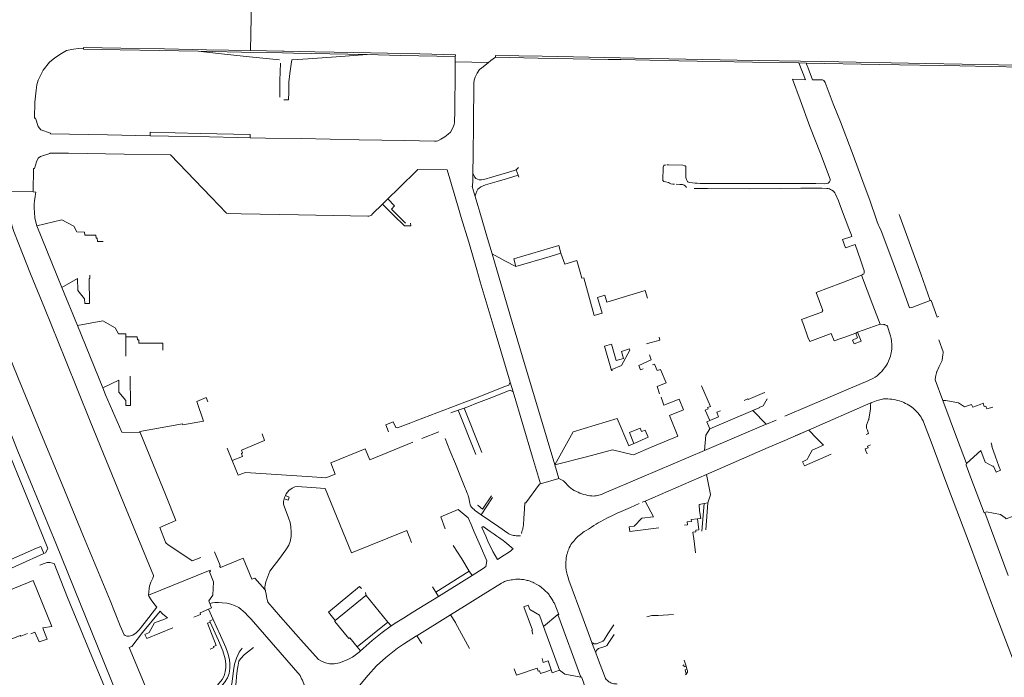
# Model space of a CAD drawing. Extents: x 145000 to 155000, y 457500 to 470000.
# Tile 22 of 196: x 146089 to 146708, y 459510 to 459924. Entities that reach past the tile are written whole.
import ezdxf

# ---------------------------------------------------------------- set-up
doc = ezdxf.new("R2010")
doc.units = 0
doc.header["$LTSCALE"] = 0.2
doc.header["$MEASUREMENT"] = 0
doc.layers.add('kant verharding', color=252, linetype='Continuous', lineweight=0)

msp = doc.modelspace()

# ---------------------------------------------------------------- linework, layer by layer
at = {"layer": 'kant verharding', "lineweight": 0}
for p, q in [((146233.81, 459904.37), (146253.86, 459904.02)), ((146362.64, 459900.72), (146362.63, 459897.21)), ((146362.63, 459897.21), (146383.5, 459896.88)), ((146578.86, 459896.59), (146583.66, 459896.5)), ((146401.01, 459829.3), (146402.37, 459830.9)), ((146401.01, 459829.3), (146402.15, 459825.98)), ((146402.15, 459825.98), (146402.59, 459824.72)), ((146081.96, 459815.65), (146096.89, 459815.43)), ((146316.77, 459807.75), (146320.12, 459811.04)), ((146641.9, 459801.16), (146642.5, 459799.52)), ((146099.22, 459794.11), (146115.06, 459755.33)), ((146115.06, 459755.33), (146124.8, 459731.46)), ((146124.8, 459731.46), (146140.84, 459692.14)), ((146615.8, 459727.1), (146629.87, 459732.3)), ((146607.05, 459723.86), (146614.57, 459726.65)), ((146614.57, 459726.65), (146615.8, 459727.1)), ((146155.31, 459724.26), (146155.31, 459712.08)), ((146482.87, 459719.78), (146483.61, 459719.99)), ((146397.13, 459695.79), (146398.94, 459689.76)), ((146557.03, 459689.13), (146557.13, 459689.17)), ((146558.86, 459685.18), (146558.79, 459685.04)), ((146558.86, 459685.18), (146558.79, 459685.04)), ((146584.94, 459665.59), (146624.08, 459682.65)), ((146359.71, 459676.41), (146360.32, 459676.63)), ((146364.38, 459678.08), (146368.16, 459679.42)), ((146364.38, 459678.08), (146375.5, 459650.17)), ((146368.16, 459679.42), (146379.24, 459651.58)), ((146522.75, 459666.4), (146549.76, 459677.95)), ((146549.76, 459677.95), (146553.76, 459679.67)), ((146549.76, 459677.95), (146558.33, 459669.36)), ((146623.95, 459681.03), (146623.95, 459680.99)), ((146623.95, 459681.03), (146623.95, 459680.99)), ((146337.72, 459671.39), (146334.55, 459670.17)), ((146519.34, 459652.67), (146558.33, 459669.36)), ((146341.49, 459660.29), (146352.23, 459664.57)), ((146584.94, 459665.59), (146570.03, 459659.09)), ((146584.94, 459665.59), (146576.55, 459661.93)), ((146585.24, 459665.28), (146584.94, 459665.59)), ((146585.24, 459665.27), (146585.24, 459665.28)), ((146570.04, 459659.1), (146570.03, 459659.09)), ((146570.05, 459659.1), (146570.04, 459659.1)), ((146219.03, 459654.28), (146222.22, 459646.35)), ((146582.4, 459643.17), (146599.06, 459650.38)), ((146427.87, 459635.18), (146416.31, 459631.71)), ((146482.13, 459620.85), (146520.73, 459637.68)), ((146378.93, 459612.36), (146385.95, 459623.09)), ((146480.19, 459620.15), (146482.13, 459620.85)), ((146517.83, 459601.96), (146519.17, 459619.39)), ((146519.17, 459619.39), (146521.43, 459619.87)), ((146521.43, 459619.87), (146520.17, 459602.78)), ((146374.72, 459615.29), (146378.93, 459612.36)), ((146376.6, 459618.34), (146376.98, 459618.03)), ((146695.82, 459613.74), (146710.62, 459574.15)), ((146472.39, 459601.86), (146490.63, 459604)), ((146512.14, 459601.35), (146512.85, 459595.79)), ((146512.85, 459595.79), (146513.79, 459588.39)), ((146371.45, 459576.75), (146350.3, 459563.64)), ((146371.45, 459576.75), (146373.18, 459574.14)), ((146352, 459560.93), (146373.18, 459574.14)), ((146348.22, 459566.97), (146350.3, 459563.64)), ((146350.3, 459563.64), (146352, 459560.93)), ((146306.12, 459563.3), (146306.45, 459561.46)), ((146306.45, 459561.46), (146320.17, 459544.79)), ((146207.42, 459552.92), (146210.17, 459546.34)), ((146208.18, 459556.48), (146208.03, 459556.88)), ((146359.51, 459549.35), (146338.35, 459536.18)), ((146359.51, 459549.35), (146362.7, 459544.57)), ((146418.13, 459542.05), (146427.15, 459549.44)), ((146441.69, 459510.08), (146427.15, 459549.44)), ((146300.89, 459529.14), (146320.17, 459544.79)), ((146320.17, 459544.79), (146322.21, 459542.32)), ((146418.13, 459542.05), (146428.16, 459514.52)), ((146105.26, 459535.4), (146104.42, 459537.7)), ((146338.35, 459536.18), (146341.54, 459531.2)), ((146302.98, 459526.62), (146300.89, 459529.14)), ((146506.68, 459520.87), (146507.8, 459517.09)), ((146419.51, 459513.51), (146422.92, 459514.73)), ((146507.8, 459517.09), (146508.39, 459515.09))]:
    msp.add_line(p, q, dxfattribs=at)
at = {"layer": 'kant verharding', "lineweight": 0, "flags": 128}
for points in [[(146233.81, 459904.37), (146234.16, 459925.23), (146234.69, 459949.36)], [(146170.56, 459850.84), (146143.69, 459851.31), (146107.97, 459852.06), (146107.93, 459852.46), (146101.91, 459854.58), (146100.06, 459856.72), (146098.41, 459861.8), (146097.84, 459861.78), (146098.04, 459871.91), (146098.79, 459879.46), (146099.33, 459882.8), (146100.21, 459885.85), (146103.26, 459892.17), (146107.23, 459897.03), (146110.65, 459899.86), (146114.77, 459902.57), (146118.06, 459904.37), (146122.37, 459905.37), (146125.54, 459905.69), (146128.67, 459905.84)], [(146128.67, 459905.84), (146128.6, 459905.26), (146151.76, 459904.87), (146200.76, 459903.93)], [(146128.67, 459905.84), (146128.72, 459906.37), (146152.09, 459905.91), (146179.72, 459905.47), (146206.06, 459904.85), (146233.81, 459904.37)], [(146253.83, 459902.92), (146228, 459903.47), (146200.76, 459903.93)], [(146200.76, 459903.93), (146213.68, 459902.55), (146231.01, 459900.73), (146251.9, 459898.52)], [(146307.16, 459901.83), (146294.91, 459902.1), (146260.82, 459902.77), (146253.83, 459902.92)], [(146253.86, 459904.02), (146254.92, 459904), (146274.26, 459903.62), (146298.63, 459903.17), (146319.96, 459902.74), (146340.25, 459902.26), (146362.65, 459901.78), (146362.64, 459900.72)], [(146254.76, 459873.38), (146257.69, 459873.47), (146257.77, 459878.18), (146257.96, 459884.5), (146258.56, 459889.89), (146259.32, 459895.82), (146259.7, 459898.67), (146270.12, 459899.2), (146287.67, 459900.36), (146307.16, 459901.83)], [(146362.64, 459900.72), (146328.16, 459901.37), (146307.16, 459901.83)], [(146383.5, 459896.88), (146385.01, 459898.15), (146387.98, 459900.26)], [(146387.98, 459900.26), (146388.02, 459901.35), (146417.23, 459900.85), (146466.3, 459899.87)], [(146387.98, 459900.26), (146414.83, 459899.63), (146458.85, 459898.88), (146466.79, 459898.73)], [(146466.3, 459899.87), (146475.4, 459899.69), (146539.98, 459898.43), (146593.02, 459897.48), (146658.64, 459896.19), (146704.54, 459895.33), (146747.82, 459894.48), (146793.34, 459893.68), (146820.85, 459893.15)], [(146466.79, 459898.73), (146503.34, 459898.04), (146549.57, 459897.16), (146578.86, 459896.59)], [(146362.63, 459897.21), (146362.61, 459891.57), (146362.24, 459866.4), (146362.07, 459859.2), (146361.9, 459857.89), (146361.05, 459855.8), (146359.52, 459853.14), (146358.2, 459851.81), (146356.08, 459850.08), (146353.43, 459848.61), (146351.56, 459847.65), (146350.7, 459847.41), (146349.49, 459847.37), (146330.76, 459847.72), (146302.14, 459848.28), (146265.65, 459849.02), (146243.13, 459849.38), (146233.57, 459849.58)], [(146252.24, 459875.01), (146252.28, 459885.67), (146252.69, 459896.39)], [(146373.63, 459827.28), (146373.8, 459838.85), (146374.08, 459858.13), (146374.35, 459883.83), (146374.52, 459885.68), (146375.13, 459887.7), (146376.43, 459890.24), (146377.95, 459892.39), (146379.37, 459893.57), (146382.24, 459895.82), (146383.5, 459896.88)], [(146574.85, 459886.34), (146582.9, 459885.99), (146578.86, 459896.59)], [(146593.27, 459885.98), (146593.24, 459885.99), (146591.48, 459886.06), (146587.46, 459886.01), (146584.65, 459893.33), (146583.68, 459895.93), (146583.66, 459896.1), (146583.66, 459896.5)], [(146583.66, 459896.5), (146629.63, 459895.61), (146680.09, 459894.73), (146738.57, 459893.57), (146759.64, 459893.18)], [(146582.09, 459820.78), (146589.53, 459820.73), (146594.74, 459820.61), (146596.28, 459820.66), (146597.21, 459820.92), (146598.09, 459821.9), (146598.48, 459822.7), (146598.57, 459823.19), (146598.57, 459823.56), (146592.38, 459839.73), (146585.74, 459856.68), (146579.57, 459873.43), (146574.85, 459886.34)], [(146628.93, 459794.58), (146628.15, 459796.63), (146627.54, 459798.57), (146623.6, 459809.64), (146619.12, 459822.05), (146612.36, 459840.25), (146604.95, 459859.6), (146600.46, 459870.96), (146595.39, 459884.34), (146594.94, 459885.02), (146594.45, 459885.53), (146594.08, 459885.86), (146593.71, 459885.92), (146593.27, 459885.98)], [(146233.57, 459849.58), (146233.56, 459851.56), (146202.15, 459852.3), (146170.55, 459852.98), (146170.56, 459850.84)], [(146233.57, 459849.58), (146225.31, 459849.76), (146207.87, 459850.12), (146182.23, 459850.64), (146170.56, 459850.84)], [(146096.89, 459815.43), (146097.19, 459830.23), (146097.8, 459830.28), (146099.16, 459834.48), (146100.22, 459836.68), (146101.54, 459837.7), (146107.45, 459839.6), (146107.45, 459839.93), (146119.16, 459839.78), (146154.26, 459839.17), (146183.39, 459838.69), (146209.04, 459812.21), (146218.67, 459802.12), (146219.86, 459801.96), (146227.86, 459801.71), (146264, 459800.97), (146307.57, 459800.26), (146308.25, 459800.28), (146308.82, 459800.4), (146309.32, 459800.58), (146309.79, 459800.89), (146310.59, 459801.66), (146316.77, 459807.75)], [(146000, 459830.92), (146001.45, 459829.91), (146007.17, 459825.49), (146014.28, 459818.46), (146021.8, 459809.68), (146026.86, 459800.19), (146033.65, 459784.25), (146042.45, 459762.01), (146056.26, 459728.17), (146063, 459711.62), (146073.61, 459686.28), (146087.35, 459652.22), (146111.16, 459594.51), (146130.24, 459547.13), (146149.48, 459500)], [(146493.33, 459828.28), (146493.36, 459829.4), (146493.43, 459831.02), (146493.57, 459831.62), (146493.8, 459831.98), (146494.11, 459832.21), (146494.62, 459832.39), (146495.34, 459832.43)], [(146495.93, 459832.47), (146496.69, 459832.51), (146505.84, 459832.22), (146506.95, 459831.93), (146507.4, 459831.79), (146507.58, 459831.66), (146507.64, 459831.6), (146507.69, 459831.54), (146507.75, 459831.25), (146507.71, 459827.79), (146507.66, 459825.65), (146507.66, 459824.54), (146508.04, 459823.33), (146508.8, 459821.93), (146509.04, 459821.73), (146509.37, 459821.6), (146510, 459821.42), (146511.87, 459821.18), (146513.53, 459820.95), (146514.8, 459820.86), (146516.79, 459820.75), (146543.56, 459820.81), (146559.64, 459820.66), (146577.33, 459820.82), (146582.09, 459820.78)], [(146320.12, 459811.04), (146327.07, 459817.88), (146338.95, 459829.63), (146357.43, 459829.25), (146364.68, 459805.18), (146366.4, 459799.43)], [(146375.1, 459812.63), (146373.33, 459818.78), (146373.52, 459819.01), (146373.57, 459822.74), (146373.63, 459827.28)], [(146373.63, 459827.28), (146374.67, 459824.97), (146375.57, 459823.95), (146376.55, 459823.41), (146377.72, 459823.1), (146379.13, 459823.05), (146380.67, 459823.33), (146386.26, 459824.95), (146396.32, 459827.82), (146401.01, 459829.3)], [(146402.15, 459825.98), (146395.51, 459823.89), (146388.93, 459822.03), (146381.69, 459819.96), (146378.73, 459818.7), (146377.62, 459817.89), (146376.89, 459817.09), (146376.13, 459815.94), (146375.45, 459814.26), (146375.09, 459812.99), (146375.1, 459812.63)], [(146494.91, 459821.76), (146494.15, 459821.95), (146493.74, 459822.1), (146493.55, 459822.2), (146493.35, 459822.39), (146493.27, 459822.67), (146493.25, 459823), (146493.26, 459825.42), (146493.33, 459828.28)], [(146500.57, 459820.34), (146499.48, 459820.39), (146498.25, 459820.58), (146497.49, 459820.95), (146496.87, 459821.28), (146494.91, 459821.76)], [(146508.15, 459818.33), (146507.55, 459819.11), (146506.67, 459819.69), (146506.22, 459819.91), (146505.65, 459820.02), (146503.97, 459820.19), (146501.63, 459820.29)], [(146512.9, 459817.69), (146521.39, 459817.64), (146547.57, 459817.49), (146567.06, 459817.52), (146579.96, 459817.73), (146582.87, 459817.73)], [(146582.87, 459817.73), (146593.17, 459817.74), (146596.31, 459817.69), (146597.34, 459817.52), (146598.07, 459817.33), (146598.79, 459816.98), (146599.53, 459816.46), (146600.61, 459815.84), (146601.39, 459814.92), (146601.92, 459813.95), (146603.7, 459809.88), (146605.55, 459804.66), (146610.34, 459792.36), (146611.87, 459788.29)], [(146040.81, 459811.57), (146048.16, 459794.32), (146068.27, 459745.21), (146076.07, 459726.42), (146087.72, 459697.88), (146102.94, 459661.03), (146115.15, 459631.43), (146128.69, 459598.63), (146145.39, 459558.28), (146151.78, 459542.49), (146154.33, 459536.78), (146154.86, 459536.26), (146155.94, 459535.93), (146157.49, 459535.93), (146159.68, 459536.59), (146161.81, 459537.9), (146163.78, 459539.83), (146166.8, 459543.79), (146174.85, 459554.11), (146173.49, 459555.61), (146171.29, 459558.86), (146169.77, 459561.1), (146169.59, 459561.7)], [(146096.89, 459815.43), (146098.75, 459815.37), (146098.22, 459812.87), (146097.94, 459810.83), (146097.9, 459810.34)], [(146377.99, 459802.69), (146376.77, 459806.83), (146375.1, 459812.63)], [(146169.59, 459561.7), (146169.7, 459563.84), (146169.91, 459565.95), (146170.24, 459567.47), (146171, 459569.82), (146172.34, 459572.43), (146172.73, 459573.67), (146172.73, 459574), (146155.6, 459615.77), (146141.35, 459650.73), (146132.93, 459671.17), (146117.25, 459709.79), (146104.04, 459742.51), (146095.27, 459763.91), (146087.96, 459782.62), (146084.92, 459790.6), (146083.55, 459794.62), (146082.65, 459798.13), (146081.65, 459803.37), (146081.24, 459807.89), (146081.24, 459808)], [(146097.9, 459810.34), (146097.67, 459807.33), (146097.64, 459805.4), (146097.8, 459802.53), (146098.14, 459799.24), (146098.67, 459796.49), (146099.22, 459794.11)], [(146316.77, 459807.75), (146323.68, 459800.81), (146330.63, 459794.13), (146334.61, 459794.16), (146334.33, 459795.88)], [(146320.12, 459811.04), (146324.42, 459806.73), (146322.52, 459804.57), (146331.24, 459795.74)], [(146366.4, 459799.43), (146371.1, 459783.74), (146376.18, 459766.46), (146378.24, 459758.84), (146388.34, 459725.22), (146397.13, 459695.79)], [(146385.73, 459776.54), (146382.9, 459786.07), (146377.99, 459802.69)], [(146642.5, 459799.52), (146655.49, 459763.85), (146661.49, 459747.08)], [(146099.22, 459794.11), (146115, 459797.87), (146122.61, 459793.93), (146124.48, 459790.25), (146129.34, 459790.17), (146129.45, 459788.19), (146136.53, 459788.31), (146136.57, 459786.38), (146137.37, 459786.33), (146137.41, 459784.34), (146141.04, 459784.35)], [(146661.49, 459747.08), (146650.46, 459742.93), (146648.45, 459742.59), (146642.48, 459758.91), (146636.69, 459774.77), (146630.58, 459790.96), (146629.3, 459793.61), (146628.93, 459794.58)], [(146611.87, 459788.29), (146612.23, 459787.34), (146606.17, 459785.5), (146608.12, 459780.22), (146614.14, 459782.31), (146617.5, 459772.64), (146619.49, 459767.09), (146619.84, 459765.96), (146619.85, 459764.34), (146619.64, 459763.91), (146619.31, 459763.62), (146618.72, 459763.34), (146618.3, 459763.04)], [(146400.66, 459768.52), (146399.37, 459773.41), (146427.73, 459781.64), (146429.06, 459776.93)], [(146385.73, 459776.54), (146393.8, 459772.18), (146400.66, 459768.52)], [(146425.29, 459643.63), (146415.66, 459675.97), (146408.51, 459699.79), (146398.45, 459733.53), (146388.73, 459766.47), (146385.73, 459776.54)], [(146429.06, 459776.93), (146422.33, 459774.89), (146400.66, 459768.52)], [(146429.06, 459776.93), (146431.5, 459770.08), (146439.05, 459772.22), (146441.28, 459764.99), (146442.27, 459761.13), (146443.59, 459761.49), (146450.08, 459737.71), (146455.06, 459739.26), (146452.06, 459749.1), (146456.68, 459750.5)], [(146115.06, 459755.33), (146124.91, 459760.89), (146125.03, 459753.43), (146129.36, 459748.1), (146129.41, 459745.16), (146132.49, 459745.16), (146132.15, 459760.98), (146132.58, 459761.03), (146132.56, 459763.16)], [(146618.3, 459763.04), (146605.78, 459758.24), (146605.24, 459758.04)], [(146629.87, 459732.3), (146625.32, 459744.23), (146618.3, 459763.04)], [(146605.24, 459758.04), (146589.61, 459752.24), (146593.9, 459740.86), (146593.46, 459740.73), (146593.73, 459740.1), (146580.5, 459735.12), (146581.66, 459731.93), (146584.55, 459724.16)], [(146456.68, 459750.5), (146457.95, 459746.1), (146482.15, 459753.41), (146483.48, 459748.61)], [(146661.49, 459747.08), (146662.06, 459747.22), (146665.84, 459736.6), (146666.91, 459736.98)], [(146124.8, 459731.46), (146140.85, 459734.31), (146148.5, 459729.95), (146148.53, 459729.92), (146150.64, 459726.2), (146155.31, 459726.21), (146155.31, 459724.26)], [(146569.89, 459674.24), (146585.71, 459681.04), (146594.02, 459684.64), (146611.34, 459691.97), (146622.28, 459696.63), (146625.32, 459698.06), (146626.86, 459698.97), (146628.02, 459699.74), (146629.07, 459700.71), (146630.02, 459701.64), (146630.96, 459702.55), (146631.96, 459703.76), (146632.84, 459704.9), (146633.86, 459706.39), (146634.52, 459707.55), (146635.16, 459708.96), (146636.04, 459710.95), (146636.4, 459712.08), (146636.72, 459713.29), (146636.93, 459714.3), (146637.09, 459715.36), (146637.21, 459716.42), (146637.3, 459717.56), (146637.37, 459718.58), (146637.34, 459719.15), (146637.15, 459721.84), (146636.93, 459723.28), (146636.51, 459724.85), (146635.71, 459727.33), (146634.53, 459730.88), (146634.39, 459731.23), (146634.11, 459731.43), (146633.6, 459731.67), (146633.01, 459731.86), (146632.68, 459731.95), (146631.99, 459732.05), (146629.87, 459732.3)], [(146584.55, 459724.16), (146585.63, 459721.27), (146599.08, 459726.37), (146601.08, 459721.71), (146605.26, 459723.2), (146607.05, 459723.86)], [(146614.57, 459726.65), (146615.81, 459723.54), (146612.57, 459722.25), (146613.62, 459719.81), (146618, 459721.53), (146615.8, 459727.1)], [(146155.31, 459724.26), (146162.47, 459724.25), (146162.56, 459722.33), (146163.42, 459722.29), (146163.45, 459720.35), (146178.53, 459720.38), (146178.61, 459715.79)], [(146472.52, 459715.95), (146467.13, 459706.25), (146461.19, 459703.77), (146461.42, 459703.11), (146460.94, 459703), (146456.43, 459718.3), (146460.85, 459719.67), (146463.95, 459709.34), (146468.53, 459710.71), (146467.26, 459715.06), (146472.21, 459716.63), (146472.52, 459715.95)], [(146483.61, 459719.99), (146491.4, 459722.22), (146490.89, 459724.04)], [(146667.46, 459706.38), (146668.56, 459708.46), (146668.75, 459708.9), (146668.9, 459709.31), (146669.06, 459709.84), (146669.45, 459712.88), (146669.67, 459714.3), (146669.62, 459714.6), (146669.6, 459714.82), (146666.96, 459722.31)], [(146484.83, 459712.98), (146485.81, 459709.73), (146478.05, 459706.17), (146479.25, 459703.51), (146480.88, 459704.14)], [(146103.81, 459587.86), (146104.76, 459588.29), (146106.17, 459591.17), (146096.79, 459614.28), (146074.98, 459667.28), (146066.1, 459688.93), (146059.28, 459705.71), (146058.72, 459706.32), (146057.47, 459706.73), (146056.14, 459706.96), (146054.86, 459706.95), (146053.37, 459706.7), (146051.88, 459706.16)], [(146486.64, 459706.64), (146487.98, 459707.16), (146489.72, 459703.08), (146491.67, 459703.78), (146495.22, 459695.32), (146489.58, 459692.97), (146491.19, 459688.47)], [(146664.59, 459697.54), (146665, 459699.98), (146665.35, 459701.69), (146665.46, 459702.03), (146665.57, 459702.28), (146667.04, 459705.57), (146667.46, 459706.38)], [(146158.04, 459699.44), (146158.23, 459681.14), (146155.28, 459681.13), (146155.29, 459684.17), (146150.96, 459689.4), (146150.86, 459696.97), (146140.84, 459692.14)], [(146397.13, 459695.79), (146396.3, 459693.89), (146393.76, 459692.91), (146382.75, 459688.63), (146375.95, 459685.88), (146368.7, 459683.09), (146359.71, 459679.85), (146337.72, 459671.39)], [(146669.41, 459684.16), (146664.53, 459697.16), (146664.59, 459697.53)], [(146140.84, 459692.14), (146142.61, 459687.8), (146152.72, 459664.22), (146164.35, 459664.11)], [(146368.16, 459679.42), (146371.59, 459680.63), (146375.64, 459682.24), (146383.96, 459685.49), (146397.21, 459690.75), (146398.94, 459689.76)], [(146398.94, 459689.76), (146411.28, 459648.59), (146416.31, 459631.71)], [(146517.49, 459693.4), (146523.18, 459680.51), (146521.37, 459679.72), (146521.72, 459678.89), (146519.94, 459678.09), (146522.76, 459671.62)], [(146544.44, 459684.3), (146546.72, 459685.2), (146546.93, 459684.78), (146557.13, 459689.17)], [(146164.35, 459664.11), (146164.1, 459664.67), (146190.88, 459669.49), (146191.12, 459668.88), (146204.13, 459671.14), (146199.89, 459683.57), (146205.85, 459686.12), (146206.88, 459683.33)], [(146485.43, 459654.6), (146502.72, 459661.82), (146497.45, 459674.68), (146506.24, 459678.4), (146503.48, 459685.09), (146493.92, 459681.2), (146492.08, 459686.21)], [(146558.86, 459685.18), (146556.42, 459680.76), (146553.91, 459679.73), (146553.76, 459679.67)], [(146624.08, 459682.65), (146623.95, 459681.03)], [(146624.08, 459682.65), (146625.37, 459683.21), (146627.41, 459683.98), (146629.01, 459684.51), (146630.51, 459684.87), (146631.35, 459685.04), (146632.13, 459685.17), (146633.51, 459685.24), (146634.35, 459685.26)], [(146634.35, 459685.26), (146634.83, 459685.27), (146635.96, 459685.14), (146637.24, 459685), (146638.44, 459684.86), (146639.52, 459684.57), (146640.85, 459684.27), (146642.21, 459683.95), (146643.25, 459683.65), (146644.06, 459683.26), (146644.89, 459682.93), (146645.98, 459682.38), (146647.06, 459681.83), (146648.03, 459681.26), (146648.99, 459680.65), (146649.84, 459680.05), (146650.77, 459679.29), (146651.59, 459678.6), (146652.52, 459677.71), (146653.27, 459676.96), (146653.83, 459676.33), (146654.4, 459675.59), (146655.09, 459674.59), (146655.7, 459673.69), (146656.29, 459672.67), (146656.93, 459671.36), (146657.83, 459669.11), (146658.91, 459666.27), (146661.98, 459658.22), (146672.02, 459631.56), (146686.1, 459594.02), (146700.74, 459554.96), (146713.18, 459521.97)], [(146692.91, 459681.7), (146688.25, 459679.91), (146687.53, 459681.75), (146683.03, 459680.12), (146679.22, 459682.73), (146671.25, 459684.1), (146670.39, 459684.25), (146669.41, 459684.16)], [(146669.41, 459684.16), (146678.54, 459659.54), (146684.24, 459644.55)], [(146700.8, 459679.98), (146697.02, 459678.9), (146696.45, 459680.71), (146695.52, 459680.52), (146694.8, 459682.42), (146692.91, 459681.7)], [(146360.32, 459676.63), (146362.65, 459677.47), (146364.38, 459678.08)], [(146529.49, 459677.76), (146527.11, 459676.76), (146528.28, 459674.01), (146522.76, 459671.62)], [(146553.76, 459679.67), (146549.71, 459678), (146549.76, 459677.95)], [(146623.95, 459681.03), (146623.79, 459678.89), (146623.22, 459674.94), (146622.79, 459672.67), (146622.79, 459672.34), (146622.69, 459672.13), (146621.43, 459668.58), (146621.28, 459667.87), (146621.27, 459667.53), (146621.27, 459667.23), (146621.31, 459666.7), (146621.9, 459665.45), (146622.5, 459664.14), (146622.58, 459663.69), (146622.49, 459663.45), (146622.26, 459663.27), (146621.09, 459662.71)], [(146334.55, 459670.17), (146326.34, 459667.01), (146325.19, 459667.23), (146323.55, 459670.7), (146318.99, 459668.89), (146320.69, 459664.59)], [(146425.29, 459643.63), (146436.75, 459664.57), (146464.39, 459672.91), (146471.74, 459655.69), (146475.02, 459657.2)], [(146522.76, 459671.62), (146520.85, 459670.8), (146522.75, 459666.4)], [(146558.33, 459669.36), (146558.39, 459669.3), (146564.5, 459671.92)], [(146164.35, 459664.11), (146180.69, 459623.98), (146186.71, 459608.78), (146176.68, 459604.32), (146180.19, 459595.16), (146180.65, 459594.51), (146181.69, 459593.59), (146197.06, 459583.29), (146202.42, 459585.49)], [(146222.22, 459646.35), (146228.71, 459649.03), (146228.01, 459650.79), (146228.73, 459651.17), (146228.09, 459652.95), (146242.65, 459659.1), (146241.05, 459663.29)], [(146475.02, 459657.2), (146475.54, 459657.43), (146484.02, 459661.03), (146482.11, 459665.55), (146479.89, 459664.62), (146478.91, 459666.8), (146472.19, 459663.99), (146475.02, 459657.2)], [(146522.75, 459666.4), (146520.29, 459662.46), (146519.34, 459652.67)], [(146582.4, 459643.17), (146581.09, 459645.66), (146583.99, 459647.05), (146584.71, 459648.29), (146587.12, 459652.94), (146594.25, 459656.08), (146589.85, 459660.46), (146585.24, 459665.28)], [(146585.24, 459665.28), (146584.94, 459665.59)], [(146272.62, 459636.19), (146281.24, 459635.64), (146287.02, 459637.95), (146284.4, 459645.04), (146305.95, 459653.87), (146308.86, 459646.86), (146335.94, 459657.95)], [(146356.15, 459660.2), (146359.28, 459652.66), (146362.67, 459644.31), (146366.26, 459635.38), (146368.88, 459629.07), (146369.24, 459628.12), (146369.67, 459626.94), (146370.11, 459625.79), (146370.44, 459625.01), (146370.7, 459624.25), (146371.06, 459622.98), (146371.64, 459620.58), (146371.83, 459619.58), (146371.92, 459618.83), (146372.02, 459618.45), (146372.22, 459618.02), (146372.42, 459617.61), (146372.7, 459617.21), (146373.06, 459616.8), (146373.48, 459616.37), (146374.63, 459615.35), (146374.72, 459615.29)], [(146570.03, 459659.09), (146559.56, 459654.53), (146520.73, 459637.68)], [(146702.56, 459648.67), (146700.2, 459655.19), (146700.49, 459655.31), (146699.75, 459657.59)], [(146425.29, 459643.63), (146445.19, 459648.75), (146461.57, 459653.07), (146473.77, 459650.29)], [(146519.34, 459652.67), (146479.94, 459635.94), (146456.26, 459625.89), (146454.94, 459625.34), (146453.86, 459624.9), (146452.91, 459624.61), (146452.05, 459624.4), (146451.27, 459624.2), (146450.37, 459624.11), (146449.48, 459624.09), (146448.52, 459624.11), (146447.29, 459624.23), (146446.04, 459624.46), (146444.78, 459624.75), (146443.52, 459625.08), (146442.19, 459625.52), (146441, 459625.95), (146439.89, 459626.42), (146438.85, 459626.85), (146437.5, 459627.54), (146436.33, 459628.24), (146435.39, 459629), (146434.26, 459629.92), (146433.26, 459630.86), (146432.14, 459632.09), (146430.74, 459633.75), (146427.87, 459635.18)], [(146473.77, 459650.29), (146474.84, 459650.05), (146485.35, 459654.57), (146485.43, 459654.6)], [(146623.83, 459656.25), (146622.06, 459655.38), (146622.39, 459654.5), (146620.6, 459653.71), (146620.94, 459652.63), (146621.88, 459650.68)], [(146684.24, 459644.55), (146693.29, 459652.65), (146695.95, 459645.48), (146700.56, 459642.83), (146701.31, 459642.91), (146702.9, 459639.16), (146705.65, 459640.27), (146704.63, 459642.94), (146702.56, 459648.67)], [(146222.22, 459646.35), (146225.92, 459637.16), (146230.66, 459638.87), (146272.62, 459636.19)], [(146684.24, 459644.55), (146684.11, 459644.17), (146684.1, 459643.97), (146684.15, 459643.57), (146687.13, 459635.62), (146695.44, 459613.6), (146695.82, 459613.74)], [(146427.87, 459635.18), (146427.79, 459635.22), (146425.29, 459643.63)], [(146520.73, 459637.68), (146523.21, 459625.15), (146523.21, 459624.89), (146521.43, 459619.87)], [(146255.74, 459624.49), (146256.24, 459625.54), (146257.96, 459627.6), (146259.93, 459628.96), (146261.71, 459629.85), (146263.21, 459630.01), (146272.21, 459629.46)], [(146272.21, 459629.46), (146280.74, 459628.93), (146297.38, 459588.33), (146332.21, 459602.47), (146335.12, 459594.76)], [(146416.31, 459631.71), (146416.19, 459631.67), (146415.7, 459631.45), (146406.97, 459619.72), (146406.31, 459619.75), (146406.03, 459612.68), (146405.84, 459610.47), (146405.76, 459608.92), (146405.59, 459607.17), (146405.44, 459605.87), (146405.32, 459604.71), (146405.18, 459603.95), (146405.04, 459603.21), (146404.79, 459602.37), (146404.55, 459601.48), (146404.22, 459600.52)], [(146242.82, 459565.18), (146242.84, 459566.91), (146243.44, 459570.04), (146244.59, 459573.5), (146245.98, 459576.81), (146248.71, 459580.38), (146251.57, 459584.08), (146255.95, 459590.13), (146257.77, 459593.09), (146258.71, 459595.52), (146259.29, 459598.57), (146259.41, 459601.39), (146259.21, 459604.68), (146258.73, 459607.43), (146257.72, 459610.3), (146254.84, 459617.75), (146254.56, 459618.91), (146254.56, 459620.65), (146254.92, 459622.37)], [(146254.92, 459622.37), (146257.4, 459621.41), (146258.07, 459623.47), (146255.74, 459624.49)], [(146254.92, 459622.37), (146255.07, 459623.1), (146255.74, 459624.49)], [(146376.98, 459618.03), (146379.73, 459615.75), (146385.39, 459624.29)], [(146478.36, 459619.37), (146472.77, 459616.89), (146466.99, 459614.38), (146464.56, 459613.33), (146462.32, 459612.33), (146460.63, 459611.5), (146458.39, 459610.33), (146453.83, 459607.91), (146452.47, 459607.12), (146451.19, 459606.36), (146449.85, 459605.53), (146448.26, 459604.51), (146446.42, 459603.34), (146444.98, 459602.48), (146443.67, 459601.68), (146442.92, 459601.05), (146442.16, 459600.55), (146441.37, 459599.95), (146440.64, 459599.35), (146439.72, 459598.55), (146439.07, 459597.95), (146438.5, 459597.38), (146437.79, 459596.55), (146437.21, 459595.79), (146436.65, 459595.16), (146436.03, 459594.37), (146435.42, 459593.49), (146434.87, 459592.5), (146434.37, 459591.56), (146434, 459590.58), (146433.53, 459589.41), (146433.17, 459588.23), (146432.9, 459587.22), (146432.66, 459586.16), (146432.49, 459585.15), (146432.31, 459584.12), (146432.19, 459582.57), (146432.18, 459581.48), (146432.2, 459580.29), (146432.19, 459579.35), (146432.43, 459577.51), (146432.5, 459576.61), (146432.71, 459575.62), (146432.94, 459574.72), (146433.36, 459573.42), (146434.1, 459571.23), (146443.13, 459546.76), (146448.59, 459531.89)], [(146482.13, 459620.85), (146487.29, 459610.99), (146480.01, 459610.13), (146475.08, 459605.03), (146472.09, 459604.66), (146472.39, 459601.86)], [(146515, 459609.72), (146517.09, 459609.98), (146516.38, 459614.8), (146515.99, 459618.71), (146519.17, 459619.39)], [(146370.69, 459610.42), (146364.49, 459615.59), (146353.45, 459611.03), (146356.3, 459603.41)], [(146695.82, 459613.74), (146696.88, 459614.13), (146705.59, 459612.52), (146708.56, 459610.36), (146709.31, 459609.82), (146713.72, 459611.38), (146714.37, 459609.63), (146718.27, 459611.07)], [(146016.39, 459612.91), (146023.43, 459592.85), (146027.17, 459583.55), (146022.98, 459574.21), (146030.13, 459557.57), (146033.84, 459557.19), (146031.93, 459561.72), (146099.18, 459591.21), (146101.84, 459592.27), (146102.23, 459591.48), (146103.81, 459587.86)], [(146373.18, 459574.14), (146380.23, 459578.54), (146381.93, 459579.67), (146382.42, 459583.24), (146378.42, 459592.58), (146374.37, 459601.97), (146372.53, 459606.1), (146370.69, 459610.42)], [(146378.93, 459612.36), (146389.96, 459604.69), (146395.65, 459600.75), (146396.22, 459600.37), (146396.75, 459600.09), (146397.24, 459599.87), (146397.85, 459599.66), (146398.52, 459599.47), (146399.21, 459599.33), (146400.1, 459599.18), (146401.01, 459599.07), (146402.02, 459599.03), (146403.68, 459599.07)], [(146506.88, 459605.69), (146508.7, 459605.94), (146508.57, 459607.81), (146511.15, 459608.15), (146510.99, 459609.22), (146515, 459609.72)], [(146515, 459609.72), (146515.9, 459602.79), (146513.96, 459602.56), (146514.07, 459601.63), (146512.14, 459601.35)], [(146398.98, 459590.88), (146398.44, 459590.34), (146398, 459589.99), (146397.55, 459589.64), (146396.01, 459588.51), (146393.44, 459586.84), (146389.26, 459584.23), (146386.31, 459589.12), (146383.16, 459595.7), (146381.76, 459598.79), (146379.41, 459604.31), (146380.22, 459605), (146384.59, 459601.84), (146387.17, 459600.03), (146388.81, 459598.83), (146390.7, 459597.54), (146392.68, 459596.16), (146393.75, 459595.2), (146398.98, 459590.88)], [(146211.2, 459589), (146214.75, 459580.41), (146214.25, 459580.21), (146214.82, 459579.22), (146229.05, 459585), (146234.55, 459571.81), (146236.44, 459572.45), (146242.82, 459565.18)], [(146361.37, 459592.95), (146366.83, 459584.56), (146371.4, 459576.83), (146371.45, 459576.75)], [(146034.3, 459556.01), (146034.04, 459556.66), (146071.99, 459573.58), (146103.81, 459587.86)], [(146101.15, 459580.68), (146103.91, 459581.69), (146105.71, 459582.22), (146106.92, 459582.31), (146107.75, 459582.27), (146109.24, 459581.89), (146110.19, 459581.54), (146118.53, 459560.3), (146134, 459523.14), (146143.54, 459500)], [(146169.59, 459561.7), (146208.3, 459577.47), (146208.54, 459576.79), (146207.92, 459576.45), (146210.55, 459570.02), (146210.05, 459561.64), (146207.53, 459558.06), (146208.03, 459556.88)], [(146040.44, 459547.79), (146040.61, 459547.93), (146097.03, 459571.02), (146108.77, 459541.98), (146102.99, 459541.07), (146104.34, 459537.67)], [(146392.45, 459569.76), (146391.7, 459569.34), (146380.15, 459562.15), (146368.33, 459554.84), (146359.51, 459549.35)], [(146427.15, 459549.44), (146427.2, 459549.48), (146427.67, 459549.54), (146424.94, 459557.08), (146424.51, 459556.98), (146424.13, 459557.93), (146423.67, 459558.88), (146423.21, 459559.59), (146422.81, 459560.25), (146422.38, 459560.92), (146422, 459561.36), (146421.6, 459561.95), (146421.21, 459562.45), (146420.76, 459562.96), (146420.23, 459563.49), (146419.61, 459564.1), (146419.03, 459564.6), (146418.48, 459565.14), (146417.96, 459565.64), (146417.31, 459566.12), (146416.62, 459566.66), (146415.75, 459567.3), (146415.15, 459567.71), (146414.34, 459568.22), (146413.51, 459568.72), (146412.05, 459569.53), (146411.39, 459569.82), (146410.57, 459570.19), (146409.71, 459570.48), (146409.06, 459570.66), (146408.47, 459570.87), (146407.79, 459571.03), (146407.12, 459571.22), (146406.43, 459571.36), (146405.64, 459571.51), (146404.93, 459571.58), (146404.28, 459571.65), (146403.53, 459571.75), (146401.81, 459571.77), (146400.78, 459571.69), (146399.72, 459571.6), (146398.72, 459571.43), (146397.78, 459571.3), (146396.95, 459571.14), (146395.48, 459570.84), (146394.78, 459570.64), (146394.17, 459570.47), (146393.56, 459570.24), (146392.99, 459569.99), (146392.45, 459569.76)], [(146242.82, 459565.18), (146243.28, 459564.66), (146243.28, 459564.29), (146243.61, 459562.37), (146244.07, 459559.59)], [(146303.7, 459565.95), (146302.38, 459567.07), (146282.86, 459551.11), (146287.07, 459545.72)], [(146244.07, 459559.59), (146244.15, 459559.09), (146244.75, 459557.27), (146252.61, 459548.09), (146267.05, 459531.67), (146274.77, 459523.17), (146276.47, 459521.26), (146278.41, 459520.17), (146281, 459519.05), (146283.52, 459518.44), (146286.39, 459518.42), (146289.69, 459519.1), (146294.64, 459520.96), (146297.86, 459522.73), (146302.05, 459525.8), (146302.98, 459526.62)], [(146287.07, 459545.72), (146306.4, 459561.52), (146306.45, 459561.46)], [(146322.21, 459542.32), (146322.37, 459542.44), (146325.8, 459544.66), (146330.03, 459547.29), (146335.87, 459550.93), (146343.44, 459555.59), (146352, 459560.93)], [(146169.61, 459500), (146167.49, 459504.69), (146157.48, 459528.69), (146159.08, 459529.42), (146165.85, 459538.29), (146176.87, 459551.72), (146177.92, 459550.42), (146178.55, 459549.84), (146181.46, 459547.41), (146179.66, 459546.56), (146173.36, 459544.31), (146169.92, 459538.17), (146167.33, 459536.97), (146168.44, 459534.47), (146184.86, 459541.22)], [(146198.19, 459547.78), (146202.37, 459549.59), (146202.04, 459550.63), (146207.42, 459552.92)], [(146207.42, 459552.92), (146209.23, 459553.69), (146208.18, 459556.48)], [(146208.18, 459556.48), (146209.79, 459556.97), (146211.4, 459557.11), (146213.55, 459557.07), (146215.97, 459556.96), (146218.94, 459556.6), (146221.43, 459555.97), (146223.64, 459555.15), (146226.34, 459553.87), (146230.48, 459550.5), (146232.05, 459548.8)], [(146411.33, 459537.2), (146410.68, 459539.42), (146411.15, 459539.6), (146405.74, 459554.43), (146408.57, 459555.45), (146409.52, 459552.7), (146415.52, 459549.1), (146418.13, 459542.05)], [(146208.47, 459544.64), (146208.1, 459545.45), (146210.17, 459546.34)], [(146210.17, 459546.34), (146214.91, 459536.39), (146218.18, 459528.86), (146219.58, 459525.14), (146220.54, 459521.27), (146220.83, 459518.47), (146220.81, 459515.67), (146220.23, 459512.49), (146219.28, 459509.71), (146217.33, 459506.68), (146215.05, 459503.99), (146213.06, 459502.14), (146209.78, 459500)], [(146232.05, 459548.8), (146234.07, 459546.62), (146264.99, 459511.2), (146265.84, 459508.96), (146266.49, 459508.16), (146267.74, 459504.72), (146269.02, 459500)], [(146300.89, 459529.14), (146296.19, 459534.81), (146295.54, 459534.39), (146286.78, 459545.1), (146287.07, 459545.72)], [(146483.11, 459548), (146486.32, 459548.87), (146486.62, 459548.9), (146488.68, 459548.9), (146490.3, 459548.96), (146499.89, 459549.5)], [(146204.86, 459500), (146210.94, 459502.96), (146212.98, 459505.16), (146215.87, 459508.7), (146217.24, 459510.9), (146217.88, 459513.4), (146218.29, 459516.18), (146218.27, 459518.42), (146217.87, 459521.62), (146216.36, 459526.66), (146213.63, 459533.28), (146208.47, 459544.64)], [(146208.4, 459527.82), (146210.71, 459528.74), (146210.38, 459529.45), (146212.18, 459530.07), (146206.75, 459543.99), (146208.47, 459544.64)], [(146302.98, 459526.62), (146304.66, 459528.1), (146310.34, 459533.2), (146316.61, 459538.25), (146322.21, 459542.32)], [(146362.7, 459544.57), (146362.85, 459544.35), (146371.65, 459528.24)], [(146448.59, 459531.89), (146449.32, 459531.47), (146449.84, 459531.18), (146450.09, 459531.09), (146450.55, 459531.04), (146450.9, 459531.02), (146451.17, 459531.05), (146451.5, 459531.15), (146455.12, 459532.56), (146455.41, 459532.74), (146455.61, 459532.91), (146455.87, 459533.07), (146456.06, 459533.27), (146456.24, 459533.56), (146458.65, 459537.31), (146462.33, 459542.96)], [(146093.53, 459537.58), (146089.16, 459535.85), (146088.88, 459536.41), (146062.85, 459525.78), (146063.44, 459524.71), (146051.63, 459519.77), (146054.34, 459513)], [(146095.43, 459537.4), (146098.14, 459538.41), (146100.79, 459532.25), (146105.78, 459533.97), (146105.26, 459535.4)], [(146338.35, 459536.18), (146338.17, 459536.08), (146330.02, 459530.91), (146326.22, 459528.33), (146318.82, 459522.41), (146313.04, 459517.16), (146307.83, 459511.46), (146303.3, 459506.08), (146299.48, 459501.19), (146298.7, 459500)], [(146451, 459525.42), (146451.15, 459526.11), (146451.29, 459526.48), (146451.45, 459526.83), (146451.6, 459527.08), (146451.91, 459527.52), (146452.12, 459527.68), (146452.3, 459527.82), (146452.56, 459527.93), (146452.81, 459528.05), (146457.28, 459529.68), (146457.69, 459529.9), (146457.84, 459530.03), (146457.98, 459530.12), (146458.12, 459530.27), (146458.34, 459530.43), (146458.47, 459530.68), (146462.56, 459537.03)], [(146217.29, 459500), (146218.75, 459500.67), (146220.12, 459501.86), (146220.94, 459503.24), (146222.07, 459505.91), (146222.28, 459507.45), (146223.03, 459514.39), (146223.72, 459518.35), (146224.96, 459522.09), (146226.62, 459525.78), (146228.6, 459528.37)], [(146225.79, 459516.81), (146225.94, 459517.63), (146226.46, 459520.13), (146227.52, 459521.64), (146229.99, 459524.4), (146235.68, 459528.76)], [(146448.59, 459531.89), (146448.62, 459531.8), (146451, 459525.42)], [(146417.26, 459521.79), (146418, 459519.35), (146420.96, 459520.42), (146422.92, 459514.73)], [(146451, 459525.42), (146452.13, 459522.4), (146456.42, 459510.85), (146456.83, 459509.9), (146457.2, 459509.26), (146457.66, 459508.64), (146458.11, 459508.18), (146458.56, 459507.74), (146459.22, 459507.23), (146459.79, 459506.88), (146460.42, 459506.51), (146460.98, 459506.25), (146461.62, 459506.09), (146462.42, 459505.93), (146463.18, 459505.82), (146463.98, 459505.81), (146464.39, 459505.8)], [(146222.09, 459500), (146223.29, 459501.44), (146224.35, 459503.96), (146224.79, 459507.24), (146224.93, 459510.61), (146225.3, 459514.15), (146225.79, 459516.81)], [(146399.73, 459515.42), (146401.19, 459511.4), (146414.05, 459515.87), (146414.69, 459513.83), (146415.6, 459514.19), (146416.27, 459512.36), (146419.51, 459513.51)], [(146422.92, 459514.73), (146423.58, 459512.8), (146428.16, 459514.52)], [(146428.16, 459514.52), (146431.49, 459511.91), (146441.69, 459510.08)], [(146505.71, 459517.54), (146506.43, 459517.78), (146506.67, 459516.68), (146507.8, 459517.09)], [(146505.75, 459517.55), (146506.43, 459517.78), (146506.67, 459516.68), (146507.8, 459517.09)], [(146508.39, 459515.09), (146507.31, 459514.7), (146508, 459512.07)], [(146508.4, 459515.09), (146507.31, 459514.7), (146508, 459512.07)], [(146508.39, 459515.09), (146508.52, 459514.67), (146508.65, 459514.22), (146508.67, 459513.96), (146508.66, 459513.59), (146508.64, 459513.29), (146508.54, 459512.97), (146508.35, 459512.5), (146508.11, 459512.18), (146508, 459512.07)], [(146441.69, 459510.08), (146442.14, 459510.22), (146443.55, 459506.36), (146443.72, 459505.2), (146444.26, 459503.19), (146444.88, 459501.51), (146445.43, 459500)], [(146508, 459512.07), (146507.83, 459511.91), (146507.46, 459511.67)]]:
    msp.add_lwpolyline(points, dxfattribs=at)

doc.saveas('drawing.dxf')
